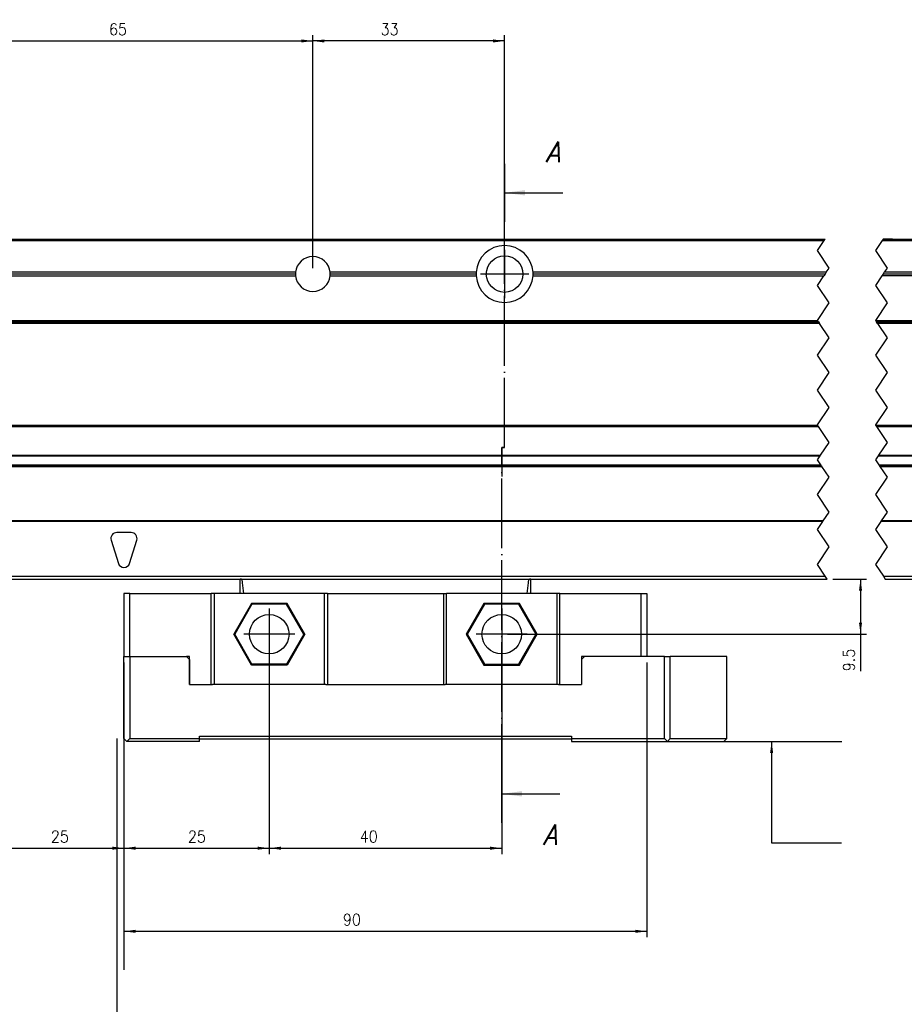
# Model space of a CAD drawing. Header units: inches. Extents: x -381 to 29822, y -418 to 176.
# Tile 6 of 49: x -181 to -29, y -177 to -8. Entities that reach past the tile are written whole.
import ezdxf

# ---------------------------------------------------------------- set-up
doc = ezdxf.new("R2010")
doc.units = ezdxf.units.IN
doc.linetypes.add('DOT_CENTER', pattern=[14, 12, -1, 0, -1])
doc.layers.add('1', color=7, linetype='Continuous')
doc.styles.add('CONVERTER_11', font='txt.shx', dxfattribs={"width": 0.9, "oblique": 15})
doc.styles.add('CONVERTER_12', font='txt.shx', dxfattribs={"width": 0.9})
doc.dimstyles.new('ME10_DIM_21', dxfattribs={"dimtxt": 2, "dimasz": 2, "dimexe": 1, "dimexo": 1, "dimgap": 1, "dimtad": 1, "dimdsep": 46, "dimtxsty": 'CONVERTER_12', "dimsah": 1, "dimcen": 0.09, "dimclrd": 2, "dimclre": 2, "dimclrt": 2, "dimadec": 0, "dimazin": 0, "dimtfac": 1, "dimtdec": 4, "dimtix": 1, "dimtmove": 0, "dimatfit": 3, "dimfxl": 1, "dimtolj": 1, "dimtzin": 0, "dimarcsym": 0})
doc.dimstyles.new('ME10_DIM_22', dxfattribs={"dimtxt": 2, "dimasz": 2, "dimexe": 1, "dimexo": 1, "dimgap": 1, "dimtad": 1, "dimdsep": 46, "dimtxsty": 'CONVERTER_12', "dimsah": 1, "dimcen": 0.09, "dimclrd": 2, "dimclre": 2, "dimclrt": 2, "dimadec": 0, "dimazin": 0, "dimtfac": 1, "dimtdec": 4, "dimtix": 1, "dimtmove": 0, "dimatfit": 3, "dimfxl": 1, "dimtolj": 1, "dimtzin": 0, "dimarcsym": 0})
doc.dimstyles.new('ME10_DIM_23', dxfattribs={"dimtxt": 2, "dimasz": 2, "dimexe": 1, "dimexo": 1, "dimgap": 1, "dimtad": 1, "dimdsep": 46, "dimtxsty": 'CONVERTER_12', "dimsah": 1, "dimcen": 0.09, "dimclrd": 2, "dimclre": 2, "dimclrt": 2, "dimadec": 0, "dimazin": 0, "dimtfac": 1, "dimtdec": 4, "dimtix": 1, "dimtmove": 0, "dimatfit": 3, "dimfxl": 1, "dimtolj": 1, "dimtzin": 0, "dimarcsym": 0})
doc.dimstyles.new('ME10_DIM_25', dxfattribs={"dimtxt": 2, "dimasz": 2, "dimexe": 1, "dimexo": 1, "dimgap": 1, "dimtad": 1, "dimdsep": 46, "dimtxsty": 'CONVERTER_12', "dimsah": 1, "dimcen": 0.09, "dimclrd": 2, "dimclre": 2, "dimclrt": 2, "dimadec": 0, "dimazin": 0, "dimtfac": 1, "dimtdec": 4, "dimtix": 1, "dimtmove": 0, "dimatfit": 3, "dimfxl": 1, "dimtolj": 1, "dimtzin": 0, "dimarcsym": 0})
doc.dimstyles.new('ME10_DIM_26', dxfattribs={"dimtxt": 2, "dimasz": 2, "dimexe": 1, "dimexo": 1, "dimgap": 1, "dimtad": 1, "dimdsep": 46, "dimtxsty": 'CONVERTER_12', "dimsah": 1, "dimcen": 0.09, "dimclrd": 2, "dimclre": 2, "dimclrt": 2, "dimadec": 0, "dimazin": 0, "dimtfac": 1, "dimtdec": 4, "dimtix": 1, "dimtmove": 0, "dimatfit": 3, "dimfxl": 1, "dimtolj": 1, "dimtzin": 0, "dimarcsym": 0})
doc.dimstyles.new('ME10_DIM_27', dxfattribs={"dimtxt": 2, "dimasz": 2, "dimexe": 1, "dimexo": 1, "dimgap": 1, "dimtad": 1, "dimdsep": 46, "dimtxsty": 'CONVERTER_12', "dimsah": 1, "dimcen": 0.09, "dimclrd": 2, "dimclre": 2, "dimclrt": 2, "dimadec": 0, "dimazin": 0, "dimtfac": 1, "dimtdec": 4, "dimtix": 1, "dimtmove": 0, "dimatfit": 3, "dimfxl": 1, "dimtolj": 1, "dimtzin": 0, "dimarcsym": 0})
doc.dimstyles.new('ME10_DIM_29', dxfattribs={"dimtxt": 2, "dimasz": 2, "dimexe": 1, "dimexo": 1, "dimgap": 1, "dimtad": 1, "dimdsep": 46, "dimtxsty": 'CONVERTER_12', "dimsah": 1, "dimcen": 0.09, "dimclrd": 2, "dimclre": 2, "dimclrt": 2, "dimadec": 0, "dimazin": 0, "dimtfac": 1, "dimtdec": 4, "dimtix": 1, "dimtmove": 0, "dimatfit": 3, "dimfxl": 1, "dimtolj": 1, "dimtzin": 0, "dimarcsym": 0})
doc.dimstyles.new('ME10_DIM_48', dxfattribs={"dimtxt": 2, "dimasz": 2, "dimexe": 1, "dimexo": 1, "dimgap": 1, "dimtad": 1, "dimdec": 0, "dimdsep": 46, "dimtxsty": 'CONVERTER_12', "dimsah": 1, "dimcen": 0.09, "dimclrd": 2, "dimclre": 2, "dimclrt": 2, "dimadec": 0, "dimazin": 0, "dimtfac": 1, "dimtdec": 4, "dimtix": 1, "dimtmove": 0, "dimatfit": 3, "dimfxl": 1, "dimtolj": 1, "dimtzin": 0, "dimarcsym": 0})
doc.dimstyles.get("Standard").update_dxf_attribs({"dimtxt": 0.18, "dimasz": 0.18, "dimexe": 0.18, "dimexo": 0.0625, "dimgap": 0.09, "dimtad": 0, "dimtih": 1, "dimtoh": 1, "dimdec": 4, "dimzin": 0, "dimdsep": 46, "dimtxsty": 'Standard', "dimcen": 0.09, "dimadec": 0, "dimazin": 0, "dimtfac": 1, "dimtdec": 4, "dimtofl": 0, "dimtmove": 0, "dimatfit": 3, "dimfxl": 1, "dimtolj": 1, "dimtzin": 0, "dimarcsym": 0})

# ---------------------------------------------------------------- blocks, each defined once
blk = doc.blocks.new('CABEZA__9', base_point=(-163.077445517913, -131.9738496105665))
at = {"color": 7, "linetype": 'Continuous'}
for p, q in [((-143.0753093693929, -104.6655368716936), (-143.0752913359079, -104.0261494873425)), ((-143.075291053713, -106.5261436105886), (-143.0753093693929, -104.6655368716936)), ((-143.0528484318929, -104.0339145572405), (-143.0640687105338, -104.0261482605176)), ((-142.9844890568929, -104.0421848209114), (-143.0528484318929, -104.0339145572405)), ((-142.8985515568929, -104.0363864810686), (-142.9844890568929, -104.0421848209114)), ((-142.8773113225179, -104.0336856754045), (-142.8985515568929, -104.0363864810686)), ((-142.8304680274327, -104.0261423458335), (-142.8773113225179, -104.0336856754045)), ((-142.6688152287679, -104.6654148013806), (-142.751267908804, -104.0261494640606)), ((-142.4277929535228, -106.5261436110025), (-142.6688152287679, -104.6654148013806)), ((-93.7227891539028, -106.5261436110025), (-93.48180351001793, -104.6651706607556)), ((-93.48180351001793, -104.6651706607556), (-93.39931525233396, -104.0261494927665)), ((-93.27330741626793, -104.0337009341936), (-93.32017135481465, -104.0261423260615)), ((-93.25206718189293, -104.0363864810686), (-93.27330741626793, -104.0337009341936)), ((-93.09777030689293, -104.0339145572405), (-93.25206718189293, -104.0363864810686)), ((-93.08652986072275, -104.0261482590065), (-93.09777030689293, -104.0339145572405)), ((-93.07530936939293, -104.6652927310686), (-93.07529133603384, -104.0261494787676)), ((-93.07529105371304, -106.5261436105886), (-93.07530936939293, -104.6652927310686)), ((-163.075291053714, -106.5261436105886), (-163.075291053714, -117.3738496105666)), ((-162.075291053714, -106.5261436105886), (-163.075291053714, -106.5261436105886)), ((-162.075291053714, -106.5261436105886), (-148.075291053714, -106.5261436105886)), ((-162.075291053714, -117.3738496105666), (-162.075291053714, -106.5261436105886)), ((-148.075291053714, -122.1738496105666), (-148.075291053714, -106.5261436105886)), ((-147.575291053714, -106.5261436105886), (-148.075291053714, -106.5261436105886)), ((-147.575291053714, -106.5261436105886), (-147.575291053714, -122.1738496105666)), ((-128.575291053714, -106.5261436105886), (-147.575291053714, -106.5261436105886)), ((-128.575291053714, -122.1738496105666), (-128.575291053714, -106.5261436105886)), ((-128.075291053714, -106.5261436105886), (-128.575291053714, -106.5261436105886)), ((-128.075291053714, -106.5261436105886), (-128.075291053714, -122.1738496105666)), ((-128.075291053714, -106.5261436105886), (-108.075291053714, -106.5261436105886)), ((-108.075291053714, -106.5261436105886), (-108.075291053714, -122.1738496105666)), ((-108.075291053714, -106.5261436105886), (-107.575291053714, -106.5261436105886)), ((-107.575291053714, -122.1738496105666), (-107.575291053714, -106.5261436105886)), ((-88.57529105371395, -106.5261436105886), (-107.575291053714, -106.5261436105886)), ((-88.57529105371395, -106.5261436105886), (-88.57529105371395, -122.1738496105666)), ((-88.07529105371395, -106.5261436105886), (-88.57529105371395, -106.5261436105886)), ((-88.07529105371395, -122.1738496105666), (-88.07529105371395, -106.5261436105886)), ((-88.07529105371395, -106.5261436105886), (-74.07529105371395, -106.5261436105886)), ((-74.07529105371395, -117.3738496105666), (-74.07529105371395, -106.5261436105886)), ((-74.07529105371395, -106.5261436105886), (-73.07529105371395, -106.5261436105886)), ((-73.07529105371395, -106.5261436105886), (-73.07529105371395, -117.3738496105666)), ((-141.1368562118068, -108.2210632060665), (-144.1984213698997, -113.5238496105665)), ((-141.0486449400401, -108.3738496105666), (-144.0219988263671, -113.5238496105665)), ((-141.0486449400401, -108.3738496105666), (-141.1368562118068, -108.2210632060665)), ((-135.0137258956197, -108.2210632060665), (-141.1368562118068, -108.2210632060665)), ((-135.101937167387, -108.3738496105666), (-141.0486449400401, -108.3738496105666)), ((-135.101937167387, -108.3738496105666), (-135.0137258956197, -108.2210632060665)), ((-132.1285832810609, -113.5238496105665), (-135.101937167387, -108.3738496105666)), ((-131.9521607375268, -113.5238496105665), (-135.0137258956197, -108.2210632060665)), ((-101.1368562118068, -108.2210632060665), (-104.1984213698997, -113.5238496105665)), ((-101.0486449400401, -108.3738496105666), (-104.0219988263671, -113.5238496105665)), ((-101.0486449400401, -108.3738496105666), (-101.1368562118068, -108.2210632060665)), ((-95.0137258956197, -108.2210632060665), (-101.1368562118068, -108.2210632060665)), ((-95.10193716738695, -108.3738496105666), (-101.0486449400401, -108.3738496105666)), ((-95.10193716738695, -108.3738496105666), (-95.0137258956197, -108.2210632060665)), ((-92.12858328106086, -113.5238496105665), (-95.10193716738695, -108.3738496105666)), ((-91.95216073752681, -113.5238496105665), (-95.0137258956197, -108.2210632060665)), ((-141.1368562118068, -118.8266360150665), (-144.1984213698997, -113.5238496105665)), ((-144.0219988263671, -113.5238496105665), (-144.1984213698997, -113.5238496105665)), ((-141.0486449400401, -118.6738496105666), (-144.0219988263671, -113.5238496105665)), ((-132.1285832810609, -113.5238496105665), (-135.101937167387, -118.6738496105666)), ((-131.9521607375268, -113.5238496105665), (-135.0137258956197, -118.8266360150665)), ((-132.1285832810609, -113.5238496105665), (-131.9521607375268, -113.5238496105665)), ((-104.0219988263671, -113.5238496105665), (-104.1984213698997, -113.5238496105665)), ((-104.1984213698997, -113.5238496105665), (-101.1368562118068, -118.8266360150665)), ((-104.0219988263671, -113.5238496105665), (-101.0486449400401, -118.6738496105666)), ((-95.10193716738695, -118.6738496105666), (-92.12858328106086, -113.5238496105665)), ((-95.0137258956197, -118.8266360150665), (-91.95216073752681, -113.5238496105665)), ((-92.12858328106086, -113.5238496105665), (-91.95216073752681, -113.5238496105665)), ((-163.077445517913, -131.4738496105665), (-163.075291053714, -117.3738496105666)), ((-163.075291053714, -117.3738496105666), (-162.075291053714, -117.3738496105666)), ((-162.075291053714, -117.3738496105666), (-162.077445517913, -131.4738496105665)), ((-162.075291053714, -117.3738496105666), (-152.327445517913, -117.3738496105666)), ((-151.827445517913, -117.8738496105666), (-152.327445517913, -117.3738496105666)), ((-151.825291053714, -117.3738496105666), (-152.327445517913, -117.3738496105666)), ((-151.827445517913, -117.8738496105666), (-151.825291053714, -122.1738496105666)), ((-151.825291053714, -122.1738496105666), (-151.825291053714, -117.3738496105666)), ((-84.32529105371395, -117.8716951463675), (-84.32744551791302, -122.1738496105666)), ((-83.82744551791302, -117.3738496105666), (-84.32529105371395, -117.3738496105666)), ((-83.82744551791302, -117.3738496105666), (-84.32529105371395, -117.8716951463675)), ((-84.32529105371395, -117.3738496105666), (-84.32529105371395, -117.8716951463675)), ((-70.07460113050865, -117.3738496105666), (-83.82744551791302, -117.3738496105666)), ((-70.07460113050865, -131.4738496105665), (-70.07460113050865, -117.3738496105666)), ((-70.07460113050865, -117.3738496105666), (-69.07460113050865, -117.3738496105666)), ((-69.07460113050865, -131.4738496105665), (-69.07460113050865, -117.3738496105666)), ((-59.32959998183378, -117.3738496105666), (-69.07460113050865, -117.3738496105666)), ((-59.32959998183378, -131.4738496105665), (-59.32959998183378, -117.3738496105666)), ((-141.1368562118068, -118.8266360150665), (-141.0486449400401, -118.6738496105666)), ((-135.0137258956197, -118.8266360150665), (-141.1368562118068, -118.8266360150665)), ((-135.101937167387, -118.6738496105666), (-141.0486449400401, -118.6738496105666)), ((-135.0137258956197, -118.8266360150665), (-135.101937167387, -118.6738496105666)), ((-101.0486449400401, -118.6738496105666), (-101.1368562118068, -118.8266360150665)), ((-101.1368562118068, -118.8266360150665), (-95.0137258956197, -118.8266360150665)), ((-101.0486449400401, -118.6738496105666), (-95.10193716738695, -118.6738496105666)), ((-95.10193716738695, -118.6738496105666), (-95.0137258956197, -118.8266360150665)), ((-151.825291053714, -122.1738496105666), (-147.825291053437, -122.1738496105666)), ((-147.575291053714, -122.1738496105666), (-147.825291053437, -122.1738496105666)), ((-128.575291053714, -122.1738496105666), (-147.575291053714, -122.1738496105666)), ((-128.32529105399, -122.1738496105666), (-128.575291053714, -122.1738496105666)), ((-128.32529105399, -122.1738496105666), (-107.8252910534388, -122.1738496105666)), ((-107.575291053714, -122.1738496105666), (-107.8252910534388, -122.1738496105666)), ((-88.57529105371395, -122.1738496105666), (-107.575291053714, -122.1738496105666)), ((-88.32529105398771, -122.1738496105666), (-88.57529105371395, -122.1738496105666)), ((-88.32529105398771, -122.1738496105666), (-84.32744551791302, -122.1738496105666)), ((-163.077445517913, -131.4738496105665), (-162.577445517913, -131.9738496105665)), ((-162.577445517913, -131.9738496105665), (-162.077445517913, -131.4738496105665)), ((-150.0763682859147, -131.9738496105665), (-162.577445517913, -131.9738496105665)), ((-162.077445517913, -131.4738496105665), (-150.0763682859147, -131.4738496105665)), ((-150.0763682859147, -131.4738496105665), (-150.0763682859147, -131.0738496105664)), ((-150.0763682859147, -131.0738496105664), (-86.07744551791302, -131.0738496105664)), ((-150.0763682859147, -131.9738496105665), (-150.0763682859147, -131.4738496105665)), ((-86.07744551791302, -131.5738496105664), (-150.0763682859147, -131.5738496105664)), ((-86.07744551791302, -131.0738496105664), (-86.07744551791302, -131.4738496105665)), ((-86.07744551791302, -131.4738496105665), (-70.07460113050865, -131.4738496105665)), ((-86.07744551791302, -131.4738496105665), (-86.07744551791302, -131.9738496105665)), ((-86.07744551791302, -131.9738496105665), (-69.57460113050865, -131.9738496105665)), ((-70.07460113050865, -131.4738496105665), (-69.57460113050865, -131.9738496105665)), ((-69.07460113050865, -131.4738496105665), (-69.57460113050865, -131.9738496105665)), ((-69.57460113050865, -131.9738496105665), (-59.82959998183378, -131.9738496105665)), ((-69.07460113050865, -131.4738496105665), (-59.32959998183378, -131.4738496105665)), ((-59.32959998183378, -131.4738496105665), (-59.82959998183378, -131.9738496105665))]:
    blk.add_line(p, q, dxfattribs=at)
for centre, radius in [((-138.075291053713, -113.5238496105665), 3.399999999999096), ((-98.07529105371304, -113.5238496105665), 3.399999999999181)]:
    blk.add_circle(centre, radius, dxfattribs=at)
at = {"layer": '1', "color": 2, "linetype": 'DOT_CENTER'}
for p, q in [((-138.075291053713, -109.1238496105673), (-138.075291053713, -117.9238496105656)), ((-98.07529105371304, -109.1238496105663), (-98.07529105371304, -117.9238496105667)), ((-133.6752910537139, -113.5238496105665), (-142.4752910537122, -113.5238496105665)), ((-93.67529105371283, -113.5238496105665), (-102.4752910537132, -113.5238496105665))]:
    blk.add_line(p, q, dxfattribs=at)
blk = doc.blocks.new('Modulo_izq__K___13', base_point=(-229.6302410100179, -109.9277451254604))
at = {"color": 7, "linetype": 'Continuous'}
for p, q in [((-195.5752910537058, -45.52614412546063), (-42.43807426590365, -45.52614412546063)), ((-32.43807426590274, -45.52614412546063), (-11.57529073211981, -45.52614412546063)), ((-32.40474093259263, -45.47614412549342), (-30.87535819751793, -45.47614287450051)), ((-30.82535069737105, -45.52614210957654), (-30.87535819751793, -45.47614287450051)), ((-195.5752910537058, -45.77614412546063), (-42.60474093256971, -45.77614412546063)), ((-32.60474093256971, -45.77614412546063), (-11.57528318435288, -45.77614412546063)), ((-128.0355629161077, -49.93027291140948), (-128.0195724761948, -49.95809918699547)), ((-100.2371597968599, -49.84522663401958), (-100.2256395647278, -49.82481317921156)), ((-95.14541891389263, -49.52246758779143), (-95.13590251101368, -49.5346741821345)), ((-133.5602533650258, -51.22614412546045), (-195.5752910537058, -51.22614412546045)), ((-133.5752910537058, -51.52614412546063), (-195.5752910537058, -51.52614340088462)), ((-195.5752910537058, -51.82614267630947), (-133.5602535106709, -51.82614267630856)), ((-133.5679851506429, -51.31687544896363), (-133.5752910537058, -51.52614412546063)), ((-133.5752910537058, -51.52614412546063), (-133.5679851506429, -51.73541258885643)), ((-133.5602533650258, -51.22614412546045), (-133.5679851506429, -51.31687544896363)), ((-133.5679851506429, -51.73541258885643), (-133.5602535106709, -51.82614267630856)), ((-102.4660987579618, -51.22614412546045), (-127.5903287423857, -51.22614412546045)), ((-127.5752910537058, -51.52614412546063), (-127.5903287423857, -51.22614412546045)), ((-127.5903285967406, -51.82614267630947), (-127.5752910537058, -51.52614412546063)), ((-127.5903285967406, -51.82614267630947), (-102.4660988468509, -51.82614267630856)), ((-102.4752910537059, -51.52614412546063), (-127.5752910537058, -51.52614412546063)), ((-102.4660987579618, -51.22614412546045), (-102.4752910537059, -51.52614412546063)), ((-102.4752910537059, -51.52614412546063), (-102.4660988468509, -51.82614267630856)), ((-92.67529105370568, -51.52614412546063), (-92.6844833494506, -51.22614412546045)), ((-42.23807426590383, -51.22614412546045), (-92.6844833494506, -51.22614412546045)), ((-92.68448326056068, -51.82614267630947), (-92.67529105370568, -51.52614412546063)), ((-92.68448326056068, -51.82614267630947), (-42.63807329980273, -51.82614267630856)), ((-42.43807378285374, -51.52614340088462), (-92.67529105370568, -51.52614412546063)), ((-11.57529443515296, -51.82614267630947), (-32.63807329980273, -51.82614267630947)), ((-11.57529017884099, -51.52614340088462), (-32.43807378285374, -51.52614340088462)), ((-11.57528580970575, -51.22614412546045), (-32.23807426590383, -51.22614412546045)), ((-128.019324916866, -53.09372335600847), (-128.0357613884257, -53.12228820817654)), ((-100.0057487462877, -53.52927929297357), (-100.0139420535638, -53.51878777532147)), ((-195.5752910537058, -59.52614361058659), (-43.7365490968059, -59.52614361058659)), ((-195.5752910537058, -59.77614361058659), (-43.56988243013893, -59.77614361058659)), ((-43.40321576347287, -60.02614361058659), (-195.5752910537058, -60.02614361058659)), ((-33.7365490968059, -59.52614361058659), (-11.57530103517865, -59.52614361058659)), ((-33.56988243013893, -59.77614361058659), (-11.57528750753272, -59.77614361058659)), ((-11.57529466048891, -60.02614361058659), (-33.40321576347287, -60.02614361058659)), ((-195.5752910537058, -77.52614361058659), (-43.7365490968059, -77.52614361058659)), ((-195.5752910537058, -77.77614361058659), (-43.56988243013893, -77.77614361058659)), ((-33.7365490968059, -77.52614361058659), (-11.57530103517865, -77.52614361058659)), ((-33.56988243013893, -77.77614361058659), (-11.57528750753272, -77.77614361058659)), ((-195.5752910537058, -82.72962818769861), (-43.24039697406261, -82.72962818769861)), ((-195.5752910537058, -82.82046831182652), (-43.30095705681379, -82.82046831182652)), ((-33.30095705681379, -82.82046831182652), (-11.5752977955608, -82.82046831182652)), ((-33.24039697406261, -82.72962818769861), (-11.57529612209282, -82.72962818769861)), ((-43.06847343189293, -84.52825926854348), (-195.5753093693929, -84.52825926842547)), ((-195.5752910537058, -84.36910425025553), (-43.17457533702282, -84.36910425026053)), ((-195.5752910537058, -84.65081547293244), (-42.98676785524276, -84.65081547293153)), ((-33.17457533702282, -84.36910425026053), (-11.57528389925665, -84.36910425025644)), ((-33.06944999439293, -84.52825926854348), (-11.57530898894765, -84.52825926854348)), ((-32.98676785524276, -84.65081547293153), (-11.57529924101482, -84.65081547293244)), ((-42.76863411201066, -94.02198389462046), (-195.5752910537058, -94.02198389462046)), ((-42.83000128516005, -94.11403465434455), (-195.5752910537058, -94.11403465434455)), ((-11.57529721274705, -94.11403465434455), (-32.83000128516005, -94.11403465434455)), ((-11.57528971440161, -94.02198389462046), (-32.76863411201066, -94.02198389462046)), ((-161.8252910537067, -96.02614361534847), (-164.3252910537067, -96.02614361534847)), ((-165.2797710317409, -97.32441860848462), (-164.0297710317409, -101.3244186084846)), ((-162.120811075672, -101.3244186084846), (-160.870811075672, -97.32441860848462)), ((-195.5752910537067, -103.5261436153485), (-42.40321576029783, -103.5261436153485)), ((-195.5752910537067, -104.0261436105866), (-42.06988243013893, -104.0261436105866)), ((-32.40321576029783, -103.5261436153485), (-11.32529105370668, -103.5261441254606)), ((-32.06988243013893, -104.0261436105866), (-9.57529105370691, -104.0261436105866))]:
    blk.add_line(p, q, dxfattribs=at)
at = {"color": 2, "linetype": 'DOT_CENTER'}
for p, q in [((-42.60474093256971, -45.77614412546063), (-42.43807426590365, -45.52614412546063)), ((-32.43807426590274, -45.52614412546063), (-32.60474093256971, -45.77614412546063)), ((-32.43807426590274, -45.52614412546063), (-32.40474093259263, -45.47614412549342)), ((-43.75397817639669, -47.4999999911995), (-42.60474093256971, -45.77614412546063)), ((-32.60474093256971, -45.77614412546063), (-33.75397817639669, -47.4999999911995)), ((-41.75397817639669, -50.4999999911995), (-43.75397817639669, -47.4999999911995)), ((-33.75397817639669, -47.4999999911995), (-31.75397817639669, -50.4999999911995)), ((-42.23807426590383, -51.22614412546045), (-41.75397817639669, -50.4999999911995)), ((-31.75397817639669, -50.4999999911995), (-32.23807426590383, -51.22614412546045)), ((-43.75397817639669, -53.4999999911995), (-42.63807329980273, -51.82614267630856)), ((-42.43807378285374, -51.52614340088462), (-42.63807329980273, -51.82614267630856)), ((-42.23807426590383, -51.22614412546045), (-42.43807378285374, -51.52614340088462)), ((-32.63807329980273, -51.82614267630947), (-33.75397817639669, -53.4999999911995)), ((-32.43807378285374, -51.52614340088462), (-32.63807329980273, -51.82614267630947)), ((-32.43807378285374, -51.52614340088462), (-32.23807426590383, -51.22614412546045)), ((-41.75397817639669, -56.4999999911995), (-43.75397817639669, -53.4999999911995)), ((-33.75397817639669, -53.4999999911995), (-31.75397817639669, -56.4999999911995)), ((-43.75397817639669, -59.4999999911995), (-41.75397817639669, -56.4999999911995)), ((-31.75397817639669, -56.4999999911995), (-33.75397817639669, -59.4999999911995)), ((-43.7365490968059, -59.52614361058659), (-43.75397817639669, -59.4999999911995)), ((-43.56988243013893, -59.77614361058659), (-43.7365490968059, -59.52614361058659)), ((-43.56988243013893, -59.77614361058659), (-43.40321576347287, -60.02614361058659)), ((-41.75397817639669, -62.4999999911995), (-43.40321576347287, -60.02614361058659)), ((-33.75397817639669, -59.4999999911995), (-33.7365490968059, -59.52614361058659)), ((-33.7365490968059, -59.52614361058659), (-33.56988243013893, -59.77614361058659)), ((-33.40321576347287, -60.02614361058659), (-33.56988243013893, -59.77614361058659)), ((-33.40321576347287, -60.02614361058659), (-31.75397817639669, -62.4999999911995)), ((-43.75397817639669, -65.4999999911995), (-41.75397817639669, -62.4999999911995)), ((-31.75397817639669, -62.4999999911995), (-33.75397817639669, -65.4999999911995)), ((-41.75397817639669, -68.4999999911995), (-43.75397817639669, -65.4999999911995)), ((-33.75397817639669, -65.4999999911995), (-31.75397817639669, -68.4999999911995)), ((-43.75397817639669, -71.4999999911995), (-41.75397817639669, -68.4999999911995)), ((-31.75397817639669, -68.4999999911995), (-33.75397817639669, -71.4999999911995)), ((-41.75397817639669, -74.4999999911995), (-43.75397817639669, -71.4999999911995)), ((-33.75397817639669, -71.4999999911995), (-31.75397817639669, -74.4999999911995)), ((-43.75397817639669, -77.4999999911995), (-41.75397817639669, -74.4999999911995)), ((-31.75397817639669, -74.4999999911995), (-33.75397817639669, -77.4999999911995)), ((-43.7365490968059, -77.52614361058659), (-43.75397817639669, -77.4999999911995)), ((-43.56988243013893, -77.77614361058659), (-43.7365490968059, -77.52614361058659)), ((-41.75397817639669, -80.4999999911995), (-43.56988243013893, -77.77614361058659)), ((-33.75397817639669, -77.4999999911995), (-33.7365490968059, -77.52614361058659)), ((-33.7365490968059, -77.52614361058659), (-33.56988243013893, -77.77614361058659)), ((-33.56988243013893, -77.77614361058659), (-31.75397817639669, -80.4999999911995)), ((-43.24039697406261, -82.72962818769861), (-41.75397817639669, -80.4999999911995)), ((-31.75397817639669, -80.4999999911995), (-33.24039697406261, -82.72962818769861)), ((-43.75397817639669, -83.4999999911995), (-43.30095705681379, -82.82046831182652)), ((-43.30095705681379, -82.82046831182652), (-43.24039697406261, -82.72962818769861)), ((-33.30095705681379, -82.82046831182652), (-33.75397817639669, -83.4999999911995)), ((-33.24039697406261, -82.72962818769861), (-33.30095705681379, -82.82046831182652)), ((-43.17457533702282, -84.36910425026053), (-43.75397817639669, -83.4999999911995)), ((-43.06847343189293, -84.52825926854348), (-43.17457533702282, -84.36910425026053)), ((-43.06847343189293, -84.52825926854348), (-43.06017265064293, -84.54060935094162)), ((-43.06017265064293, -84.54060935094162), (-42.98676785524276, -84.65081547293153)), ((-41.75397817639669, -86.4999999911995), (-42.98676785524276, -84.65081547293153)), ((-33.75397817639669, -83.4999999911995), (-33.17457533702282, -84.36910425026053)), ((-33.17457533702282, -84.36910425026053), (-33.06944999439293, -84.52825926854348)), ((-33.04918632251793, -84.55707787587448), (-33.06944999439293, -84.52825926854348)), ((-32.98676785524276, -84.65081547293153), (-33.04918632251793, -84.55707787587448)), ((-32.98676785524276, -84.65081547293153), (-31.75397817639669, -86.4999999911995)), ((-43.75397817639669, -89.4999999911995), (-41.75397817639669, -86.4999999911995)), ((-31.75397817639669, -86.4999999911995), (-33.75397817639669, -89.4999999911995)), ((-41.75397817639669, -92.4999999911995), (-43.75397817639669, -89.4999999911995)), ((-33.75397817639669, -89.4999999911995), (-31.75397817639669, -92.4999999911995)), ((-42.76863411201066, -94.02198389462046), (-41.75397817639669, -92.4999999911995)), ((-31.75397817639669, -92.4999999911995), (-32.76863411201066, -94.02198389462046)), ((-43.75397817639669, -95.4999999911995), (-42.83000128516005, -94.11403465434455)), ((-42.76863411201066, -94.02198389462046), (-42.83000128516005, -94.11403465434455)), ((-32.83000128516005, -94.11403465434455), (-33.75397817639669, -95.4999999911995)), ((-32.83000128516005, -94.11403465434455), (-32.76863411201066, -94.02198389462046)), ((-41.75397817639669, -98.4999999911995), (-43.75397817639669, -95.4999999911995)), ((-33.75397817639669, -95.4999999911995), (-31.75397817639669, -98.4999999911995)), ((-33.08104482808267, -96.5094628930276), (-33.07164726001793, -96.52340506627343)), ((-43.75397817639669, -101.4999999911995), (-41.75397817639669, -98.4999999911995)), ((-31.75397817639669, -98.4999999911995), (-33.75397817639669, -101.4999999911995)), ((-42.40321576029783, -103.5261436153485), (-43.75397817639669, -101.4999999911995)), ((-33.75397817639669, -101.4999999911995), (-32.40321576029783, -103.5261436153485)), ((-42.06988243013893, -104.0261436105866), (-42.40321576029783, -103.5261436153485)), ((-32.40321576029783, -103.5261436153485), (-32.06988243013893, -104.0261436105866))]:
    blk.add_line(p, q, dxfattribs=at)
at = {"color": 7, "linetype": 'Continuous'}
blk.add_circle((-97.57529105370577, -51.52614412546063), 3.14999999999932, dxfattribs=at)
for centre, radius, start, end in [((-97.57529105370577, -51.52614412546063), 4.900000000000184, 3.51010010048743, 176.4898998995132), ((-130.5752910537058, -51.52614412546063), 3.000000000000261, 5.73917047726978, 174.26082952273), ((-130.5752910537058, -51.52614412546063), 3.000000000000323, 185.7391426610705, 354.2608573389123), ((-97.57529105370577, -51.52614412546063), 4.899999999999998, 183.5100831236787, 356.4899168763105), ((-164.3252910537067, -97.02614361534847), 1, 90, 197.3540246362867), ((-161.8252910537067, -97.02614361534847), 0.9999999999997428, 342.6459753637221, 90), ((-163.0752910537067, -101.0261436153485), 0.9999999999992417, 197.3540246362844, 342.6459753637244)]:
    blk.add_arc(centre, radius, start, end, dxfattribs=at)
at = {"layer": '1', "color": 2, "linetype": 'DOT_CENTER'}
for p, q in [((-97.57529105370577, -47.37614412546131), (-97.57529105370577, -55.67614412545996)), ((-93.42529105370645, -51.52614412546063), (-101.7252910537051, -51.52614412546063))]:
    blk.add_line(p, q, dxfattribs=at)
blk = doc.blocks.new('F-288__14', base_point=(-229.6302410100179, -131.9738496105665))
for name, p in [('Modulo_izq__K___13', (-229.6302410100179, -109.9277451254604)), ('CABEZA__9', (-163.077445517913, -131.9738496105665))]:
    blk.add_blockref(name, p)
blk = doc.blocks.new('*D133')
at = {"layer": '1', "color": 2, "linetype": 'Continuous'}
for p, q in [((-130.575291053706, -50.52614412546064), (-130.575291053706, -10.4068141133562)), ((-97.57529105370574, -11.4068141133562), (-130.575291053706, -11.4068141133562)), ((-97.57529105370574, -50.52614412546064), (-97.57529105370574, -10.4068141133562))]:
    blk.add_line(p, q, dxfattribs=at)
at = {"layer": '1', "color": 2}
for points in [[(-128.575291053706, -11.14350911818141), (-128.575291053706, -11.67011910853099), (-130.575291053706, -11.4068141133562)], [(-99.57529105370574, -11.67011910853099), (-99.57529105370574, -11.14350911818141), (-97.57529105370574, -11.4068141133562)]]:
    blk.add_solid(points, dxfattribs=at)
at = {"layer": '1', "color": 2, "insert": (-118.9051730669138, -10.4068141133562), "char_height": 2, "attachment_point": 7, "rotation": 0.00013888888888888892, "line_spacing_factor": 0.60024009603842, "style": 'CONVERTER_12'}
blk.add_mtext('33', dxfattribs=at)
blk = doc.blocks.new('*D134')
at = {"layer": '1', "color": 2, "linetype": 'Continuous'}
for p, q in [((-195.5752910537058, -44.52614412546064), (-195.5752910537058, -10.4068141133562)), ((-195.5752910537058, -11.4068141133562), (-130.5752910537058, -11.4068141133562)), ((-130.5752910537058, -50.52614412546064), (-130.5752910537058, -10.4068141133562))]:
    blk.add_line(p, q, dxfattribs=at)
at = {"layer": '1', "color": 2}
for points in [[(-193.5752910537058, -11.14350911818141), (-193.5752910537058, -11.67011910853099), (-195.5752910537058, -11.4068141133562)], [(-132.5752910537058, -11.67011910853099), (-132.5752910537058, -11.14350911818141), (-130.5752910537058, -11.4068141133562)]]:
    blk.add_solid(points, dxfattribs=at)
at = {"layer": '1', "color": 2, "insert": (-165.6417229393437, -10.4068141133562), "char_height": 2, "attachment_point": 7, "rotation": 0.00013888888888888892, "line_spacing_factor": 0.60024009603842, "style": 'CONVERTER_12'}
blk.add_mtext('65', dxfattribs=at)
blk = doc.blocks.new('*D135')
at = {"layer": '1', "color": 2, "linetype": 'Continuous'}
for p, q in [((-188.0752910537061, -110.9277451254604), (-188.0752910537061, -151.3579692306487)), ((-163.0774455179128, -132.4738496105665), (-163.0774455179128, -151.3579692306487)), ((-188.0752910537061, -150.3579692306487), (-163.0774455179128, -150.3579692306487))]:
    blk.add_line(p, q, dxfattribs=at)
at = {"layer": '1', "color": 2}
for points in [[(-186.0752910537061, -150.0946642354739), (-186.0752910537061, -150.6212742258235), (-188.0752910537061, -150.3579692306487)], [(-165.0774455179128, -150.6212742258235), (-165.0774455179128, -150.0946642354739), (-163.0774455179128, -150.3579692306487)]]:
    blk.add_solid(points, dxfattribs=at)
at = {"layer": '1', "color": 2, "insert": (-175.6556544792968, -149.3579692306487), "char_height": 2, "attachment_point": 7, "rotation": 0.00013888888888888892, "line_spacing_factor": 0.60024009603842, "style": 'CONVERTER_12'}
blk.add_mtext('25', dxfattribs=at)
blk = doc.blocks.new('*D137')
at = {"layer": '1', "color": 2, "linetype": 'Continuous'}
for p, q in [((-138.0752910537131, -114.5238496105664), (-138.0752910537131, -151.3579692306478)), ((-163.0774455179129, -132.4738496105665), (-163.0774455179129, -151.3579692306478)), ((-163.0774455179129, -150.3579692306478), (-138.0752910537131, -150.3579692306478))]:
    blk.add_line(p, q, dxfattribs=at)
at = {"layer": '1', "color": 2}
for points in [[(-161.0774455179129, -150.094664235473), (-161.0774455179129, -150.6212742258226), (-163.0774455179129, -150.3579692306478)], [(-140.0752910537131, -150.6212742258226), (-140.0752910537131, -150.094664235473), (-138.0752910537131, -150.3579692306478)]]:
    blk.add_solid(points, dxfattribs=at)
at = {"layer": '1', "color": 2, "insert": (-152.0763682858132, -149.3579692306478), "char_height": 2, "attachment_point": 7, "rotation": 0.00013888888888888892, "line_spacing_factor": 0.60024009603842, "style": 'CONVERTER_12'}
blk.add_mtext('25', dxfattribs=at)
blk = doc.blocks.new('*D138')
at = {"layer": '1', "color": 2, "linetype": 'Continuous'}
for p, q in [((-138.075291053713, -114.5238496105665), (-138.075291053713, -151.3579692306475)), ((-98.075291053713, -114.5238496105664), (-98.075291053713, -151.3579692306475)), ((-138.075291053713, -150.3579692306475), (-98.075291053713, -150.3579692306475))]:
    blk.add_line(p, q, dxfattribs=at)
at = {"layer": '1', "color": 2}
for points in [[(-136.075291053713, -150.0946642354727), (-136.075291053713, -150.6212742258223), (-138.075291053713, -150.3579692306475)], [(-100.075291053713, -150.6212742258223), (-100.075291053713, -150.0946642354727), (-98.075291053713, -150.3579692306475)]]:
    blk.add_solid(points, dxfattribs=at)
at = {"layer": '1', "color": 2, "insert": (-122.490458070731, -149.3579692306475), "char_height": 2, "attachment_point": 7, "rotation": 0.00013888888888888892, "line_spacing_factor": 0.60024009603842, "style": 'CONVERTER_12'}
blk.add_mtext('40', dxfattribs=at)
blk = doc.blocks.new('*D139')
at = {"layer": '1', "color": 2, "linetype": 'Continuous'}
for p, q in [((-163.0752910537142, -118.3738496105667), (-163.0752910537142, -165.6638684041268)), ((-73.0752910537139, -118.3738496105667), (-73.0752910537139, -165.6638684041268)), ((-163.0752910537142, -164.6638684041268), (-73.0752910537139, -164.6638684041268))]:
    blk.add_line(p, q, dxfattribs=at)
at = {"layer": '1', "color": 2}
for points in [[(-161.0752910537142, -164.400563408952), (-161.0752910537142, -164.9271733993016), (-163.0752910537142, -164.6638684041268)], [(-75.0752910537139, -164.9271733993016), (-75.0752910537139, -164.400563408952), (-73.0752910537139, -164.6638684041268)]]:
    blk.add_solid(points, dxfattribs=at)
at = {"layer": '1', "color": 2, "insert": (-125.4017084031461, -163.6638684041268), "char_height": 2, "attachment_point": 7, "rotation": 0.00013888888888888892, "line_spacing_factor": 0.60024009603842, "style": 'CONVERTER_12'}
blk.add_mtext('90', dxfattribs=at)
blk = doc.blocks.new('*D141')
at = {"layer": '1', "color": 2, "linetype": 'Continuous'}
for p, q in [((-41.06988243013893, -104.0261436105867), (-35.33088594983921, -104.0261436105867)), ((-36.33088594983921, -104.0261436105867), (-36.33088594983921, -113.5238496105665)), ((-97.07529105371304, -113.5238496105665), (-35.33088594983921, -113.5238496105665)), ((-36.33088594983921, -113.5238496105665), (-36.33088594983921, -119.8883136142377))]:
    blk.add_line(p, q, dxfattribs=at)
at = {"layer": '1', "color": 2}
for points in [[(-36.06758095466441, -106.0261436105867), (-36.594190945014, -106.0261436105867), (-36.33088594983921, -104.0261436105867)], [(-36.594190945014, -111.5238496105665), (-36.06758095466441, -111.5238496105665), (-36.33088594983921, -113.5238496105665)]]:
    blk.add_solid(points, dxfattribs=at)
at = {"layer": '1', "color": 2, "insert": (-37.33088594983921, -119.8883136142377), "char_height": 2, "attachment_point": 7, "rotation": 90, "line_spacing_factor": 0.60024009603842, "style": 'CONVERTER_12'}
blk.add_mtext('9.5', dxfattribs=at)
blk = doc.blocks.new('*D158')
at = {"layer": '1', "color": 2, "linetype": 'Continuous'}
for p, q in [((-164.324645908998, -132.4738496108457), (-164.324645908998, -208.2878645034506)), ((-144.3192682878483, -193.6909571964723), (-144.3192682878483, -208.2878645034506)), ((-164.324645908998, -207.2878645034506), (-175.9221610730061, -207.2878645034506)), ((-144.3192682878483, -207.2878645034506), (-164.324645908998, -207.2878645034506))]:
    blk.add_line(p, q, dxfattribs=at)
at = {"layer": '1', "color": 2}
for points in [[(-162.324645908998, -207.0245595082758), (-162.324645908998, -207.5511694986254), (-164.324645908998, -207.2878645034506)], [(-146.3192682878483, -207.5511694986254), (-146.3192682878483, -207.0245595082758), (-144.3192682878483, -207.2878645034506)]]:
    blk.add_solid(points, dxfattribs=at)
at = {"layer": '1', "color": 2, "insert": (-175.9221610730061, -206.2878645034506), "char_height": 2, "attachment_point": 7, "rotation": 0.00013888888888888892, "line_spacing_factor": 0.60024009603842, "style": 'CONVERTER_12'}
blk.add_mtext('20', dxfattribs=at)
blk = doc.blocks.new('A-A__7', base_point=(1.24720039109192, 0))
at = {"layer": '1', "color": 2, "linetype": 'DOT_CENTER'}
for p, q in [((-97.57529105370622, -81.40093956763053), (-97.57529105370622, -37.5436429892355)), ((-98.07529105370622, -81.40093956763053), (-97.57529105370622, -81.40093956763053)), ((-98.07529105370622, -140.999339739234), (-98.07529105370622, -81.40093956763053))]:
    blk.add_line(p, q, dxfattribs=at)
at = {"layer": '1', "color": 7}
for points in [[(-94.07529105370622, -37.08285924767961), (-94.07529105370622, -38.00442673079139), (-97.57529105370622, -37.5436429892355)], [(-94.57529105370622, -140.5385559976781), (-94.57529105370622, -141.4601234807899), (-98.07529105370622, -140.999339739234)]]:
    blk.add_solid(points, dxfattribs=at)
at = {"layer": '1', "color": 7, "char_height": 3.5, "attachment_point": 5, "line_spacing_factor": 1.20048019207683, "style": 'CONVERTER_11'}
for insert in [(-89.32529105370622, -30.5436429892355), (-89.82529105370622, -147.999339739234)]:
    blk.add_mtext('A', dxfattribs=dict(at, insert=insert))
at = {"layer": '1', "color": 7, "linetype": 'Continuous', "has_arrowhead": 0}
for points in [[(-97.57529105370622, -32.5436429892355), (-97.57529105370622, -37.5436429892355)], [(-97.57529105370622, -37.5436429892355), (-87.57529105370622, -37.5436429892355)], [(-97.57529105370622, -37.5436429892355), (-97.57529105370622, -42.5436429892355)], [(-97.57529105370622, -81.40093956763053), (-97.57529105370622, -76.40093956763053)], [(-98.07529105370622, -81.40093956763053), (-98.07529105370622, -86.40093956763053)], [(-98.07529105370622, -81.40093956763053), (-97.57529105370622, -81.40093956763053)], [(-97.57529105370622, -81.40093956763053), (-98.07529105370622, -81.40093956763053)], [(-98.07529105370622, -140.999339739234), (-98.07529105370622, -135.999339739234)], [(-98.07529105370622, -140.999339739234), (-88.07529105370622, -140.999339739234)], [(-98.07529105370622, -145.999339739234), (-98.07529105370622, -140.999339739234)]]:
    blk.add_leader(points, dimstyle='Standard', dxfattribs=at)
blk = doc.blocks.new('Alzado1__15', base_point=(2038.247200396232, -87.9999999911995))
at = {"layer": '1', "color": 7, "linetype": 'Continuous'}
for p, q in [((-163.0774455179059, -131.4738496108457), (-163.0754429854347, -171.2877969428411)), ((-61.53749041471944, -131.9738496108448), (-39.53749041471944, -131.9738496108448))]:
    blk.add_line(p, q, dxfattribs=at)
at = {"layer": '1', "color": 2}
blk.add_solid([(-51.36564135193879, -133.9738496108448), (-51.89225134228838, -133.9738496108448), (-51.62894634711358, -131.9738496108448)], dxfattribs=at)
blk.add_blockref('F-288__14', (-229.6302410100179, -131.9738496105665))
at = {"layer": '1'}
blk.add_blockref('A-A__7', (1.24720039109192, 0), dxfattribs=at)
for base, p1, p2, dimstyle, picture, middle in [((-195.5752910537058, -11.4068141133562), (-130.5752910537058, -51.52614412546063), (-195.5752910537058, -45.52614412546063), 'ME10_DIM_22', '*D134', (-164.1417229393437, -9.4068141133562)), ((-188.0752910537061, -150.3579692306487), (-163.077445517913, -131.4738496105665), (-188.0752910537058, -109.9277451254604), 'ME10_DIM_23', '*D135', (-174.1556544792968, -148.3579692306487)), ((-163.0774455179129, -150.3579692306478), (-138.075291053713, -113.5238496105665), (-163.077445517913, -131.4738496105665), 'ME10_DIM_25', '*D137', (-150.5763682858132, -148.3579692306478)), ((-138.075291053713, -150.3579692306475), (-98.07529105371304, -113.5238496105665), (-138.075291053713, -113.5238496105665), 'ME10_DIM_26', '*D138', (-120.990458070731, -148.3579692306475)), ((-163.0752910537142, -164.6638684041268), (-73.07529105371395, -117.3738496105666), (-163.075291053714, -117.3738496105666), 'ME10_DIM_27', '*D139', (-123.9017084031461, -162.6638684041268))]:
    dim = blk.add_linear_dim(base=base, p1=p1, p2=p2, dimstyle=dimstyle, dxfattribs=at)
    dim.commit()
    dim.dimension.update_dxf_attribs({"geometry": picture, "text_midpoint": middle, "text_rotation": 0.00013888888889})
dim = blk.add_aligned_dim(p1=(-130.5752910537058, -51.52614412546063), p2=(-97.57529105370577, -51.52614412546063), distance=40.119330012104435, dimstyle='ME10_DIM_21', dxfattribs=at)
dim.commit()
dim.dimension.update_dxf_attribs({"geometry": '*D133', "text_midpoint": (-117.4051730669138, -9.4068141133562), "text_rotation": 0.00013888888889})
dim = blk.add_linear_dim(base=(-36.33088594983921, -104.0261436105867), p1=(-98.07529105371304, -113.5238496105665), p2=(-42.06988243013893, -104.0261436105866), angle=90, dimstyle='ME10_DIM_29', dxfattribs=at)
dim.commit()
dim.dimension.update_dxf_attribs({"geometry": '*D141', "text_midpoint": (-38.33088594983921, -118.0633136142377), "text_rotation": 90})
at = {"layer": '1', "color": 2, "linetype": 'Continuous', "has_arrowhead": 0}
blk.add_leader([(-51.62894634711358, -131.9738496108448), (-51.62894634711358, -149.428523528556), (-39.62894634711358, -149.428523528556)], dimstyle='Standard', dxfattribs=at)
blk = doc.blocks.new('Alzado1__102', base_point=(-7.61971641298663, -226.9593064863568))
at = {"layer": '1', "color": 7, "linetype": 'Continuous'}
blk.add_line((-164.324645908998, -131.4738496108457), (-164.3192682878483, -232.6909571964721), dxfattribs=at)
at = {"layer": '1'}
dim = blk.add_linear_dim(base=(-144.3192682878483, -207.2878645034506), p1=(-164.324645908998, -131.4738496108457), p2=(-144.3192682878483, -192.6909571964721), dimstyle='ME10_DIM_48', dxfattribs=at)
dim.commit()
dim.dimension.update_dxf_attribs({"geometry": '*D158', "text_midpoint": (-174.4221610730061, -205.2878645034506), "text_rotation": 0.00013888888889})
blk = doc.blocks.new('1__105', base_point=(-72.84170063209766, -239.5242131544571))
blk.add_blockref('Alzado1__102', (-7.61971641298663, -226.9593064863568))
blk = doc.blocks.new('Pegar5', base_point=(-114.2417006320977, -514.4042131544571))
at = {"layer": '1'}
blk.add_blockref('1__105', (-72.84170063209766, -239.5242131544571), dxfattribs=at)

msp = doc.modelspace()

# ---------------------------------------------------------------- block references
for name, p in [('Alzado1__15', (2038.247200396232, -87.9999999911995)), ('Pegar5', (-114.2417006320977, -514.4042131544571))]:
    msp.add_blockref(name, p)

doc.saveas('drawing.dxf')
